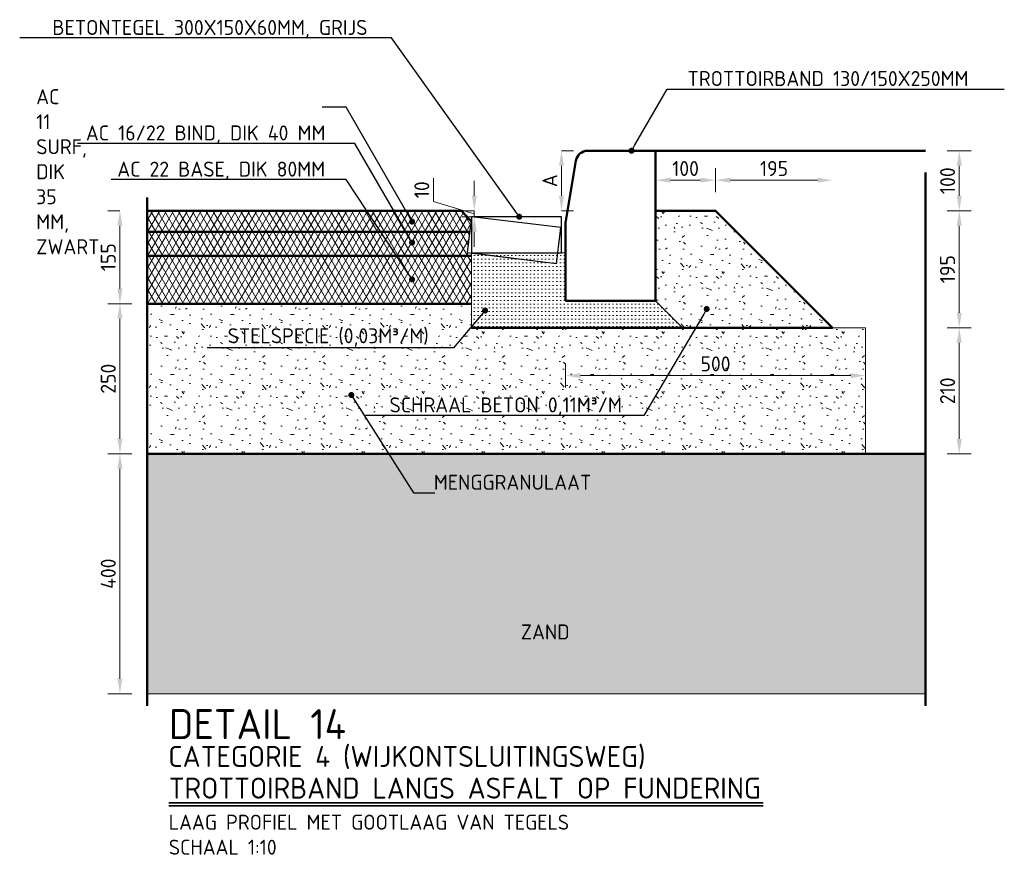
# Model space of a CAD drawing. Header units: metres. Extents: x 92403 to 95147, y 464428 to 465602.
# Tile 233 of 256: x 92591.81 to 92593.45, y 465105.42 to 465106.8. Entities that reach past the tile are written whole.
import ezdxf
from ezdxf import colors
from ezdxf.entities.mleader import LeaderData, LeaderLine
from ezdxf.math import Vec2, Vec3

# ---------------------------------------------------------------- set-up
doc = ezdxf.new("R2010")
doc.units = ezdxf.units.M
doc.linetypes.add('NLCS-HIDDEN', pattern=[4, 2, -2])
doc.linetypes.add('XX-PROJECTGRENS', pattern=[18, 12, -3, 0, -3])
doc.layers.get('0').update_dxf_attribs({"linetype": 'CONTINUOUS'})
doc.layers.get('Defpoints').update_dxf_attribs({"linetype": 'CONTINUOUS'})
for name, color, linetype, lineweight in [('N-WE-GW-GROND_ZAND-AD', 7, 'CONTINUOUS', 18), ('N-WE-GW-GROND_ZAND_CUNETZAND-AD-10', 7, 'CONTINUOUS', 18), ('N-WE-GW-GROND_ZAND_CUNETZAND-WERK-T25', 7, 'CONTINUOUS', 25), ('N-WE-KG-PROJECTGRENS-GD', 7, 'XX-PROJECTGRENS', 50), ('N-WE-VH-GOOT-GN', 170, 'NLCS-HIDDEN', 25), ('N-WE-VH-KANTOPSLUITING_TROTTOIRBAND_130 150-GD', 210, 'CONTINUOUS', 50), ('N-WE-VH-VERHARDING_ASFALT-AD-10', 252, 'CONTINUOUS', 18), ('N-WE-VH-VERHARDING_ASFALT-GD', 252, 'CONTINUOUS', 50), ('N-WE-VH-VERHARDING_ASFALT-T25', 7, 'CONTINUOUS', 25), ('N-WE-VH-VERHARDING_BETON-AD-10', 252, 'CONTINUOUS', 18), ('N-WE-VH-VERHARDING_BETON_SCHRAAL-GD', 252, 'CONTINUOUS', 50), ('N-WE-VH-VERHARDING_BETON_SCHRAAL-T25', 7, 'CONTINUOUS', 25), ('N-WE-VH-VERHARDING_FUNDERING-AD', 252, 'CONTINUOUS', 18), ('N-WE-VH-VERHARDING_FUNDERING-AD-10', 252, 'CONTINUOUS', 18), ('N-WE-VH-VERHARDING_TEGEL-GD', 252, 'CONTINUOUS', 50), ('X-XX-AL-TEKENBLAD_TITELBLOK-T25', 7, 'CONTINUOUS', 25), ('X-XX-AL-TEKENBLAD_TITELBLOK-T35', 50, 'CONTINUOUS', 35), ('X-XX-AL-TEKENBLAD_TITELBLOK-T50', 130, 'CONTINUOUS', 50), ('X-XX-AL-VERWIJZING_DETAIL-M', 7, 'CONTINUOUS', 18)]:
    doc.layers.add(name, color=color, linetype=linetype, lineweight=lineweight)
doc.styles.add('NLCS-ISO-ANNOTATIVE-T25', font='NLCS-ISO.ttf', dxfattribs={"height": 2.5})
doc.styles.add('NLCS-ISO-M10-T25', font='NLCS-ISO.ttf', dxfattribs={"height": 0.025})
doc.styles.add('NLCS-ISO-M10-T35', font='NLCS-ISO.ttf', dxfattribs={"height": 0.035})
doc.styles.add('NLCS-ISO-M10-T50', font='NLCS-ISO.ttf', dxfattribs={"height": 0.05})
doc.dimstyles.new('NLCS-M10-T25-PIJL_L2_H1', dxfattribs={"dimscale": 0.01, "dimtxt": 2.5, "dimasz": 2.5, "dimexe": 2, "dimexo": 2, "dimgap": 0.7, "dimtad": 1, "dimzin": 0, "dimdsep": 46, "dimtxsty": 'NLCS-ISO-M10-T25', "dimcen": 2.5, "dimdle": 2, "dimclrd": 256, "dimclre": 256, "dimclrt": 7, "dimadec": 1, "dimazin": 0, "dimtfac": 1, "dimtdec": 3, "dimtofl": 0, "dimtmove": 1, "dimatfit": 0, "dimfxl": 2, "dimfxlon": 1, "dimtfillclr": 256, "dimtolj": 1, "dimtzin": 0, "dimlwd": -1, "dimlwe": -1, "dimarcsym": 0})
pattern_1 = [(60, (2985.379468, 6084.488832), (-0.00866025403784, 0.005), []), (120, (2985.379468, 6084.488832), (-0.00866025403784, -0.005), [])]
pattern_2 = [(0, (2985.47447, 6084.55283), (0, 0.1), [0, -0.1]), (0, (2985.47547, 6084.51783), (0, 0.1), [0, -0.1]), (0, (2985.47847, 6084.57183), (0, 0.1), [0, -0.1]), (338.1986, (2985.426468, 6084.540832), (0.3000000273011, -0.0999999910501), [0.0107703, -0.5277462]), (216.8699, (2985.436468, 6084.536832), (0.29999999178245, 0.2000000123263), [0.005, -0.495]), (130.6013, (2985.432468, 6084.533832), (0.5000000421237, -0.59999990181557), [0.0092195, -0.9127349]), (206.5651, (2985.39947, 6084.52183), (-0.099999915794, -0.1000001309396), [0.0022361, -0.2213707]), (326.3099, (2985.397468, 6084.520832), (0.1999999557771, -0.1000001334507), [0.0036056, -0.3569496]), (108.4349, (2985.40047, 6084.518832), (-0.0999998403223, 0.2000000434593), [0.0031623, -0.3130655]), (225, (2985.46347, 6084.51183), (-2e-17, -0.100000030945), [0.0042426, -0.1371787]), (0, (2985.46047, 6084.50883), (0.1, 0.1), [0.006, -0.094]), (135, (2985.46647, 6084.50883), (-0.100000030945, 9e-18), [0.0042426, -0.1371787]), (251.5651, (2985.45147, 6084.575832), (0.0999998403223, 0.2000000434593), [0.0031623, -0.3130655]), (0, (2985.45047, 6084.57283), (0.1, 0.1), [0.005, -0.095]), (143.1301, (2985.455468, 6084.572832), (-0.29999999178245, 0.2000000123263), [0.005, -0.495]), (213.6901, (2985.398468, 6084.576832), (0.1999999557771, 0.1000001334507), [0.0036056, -0.3569496]), (341.5651, (2985.39547, 6084.574832), (-0.2000000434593, 0.0999998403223), [0.0063246, -0.3099032]), (126.8699, (2985.401468, 6084.572832), (0.2000000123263, -0.29999999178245), [0.005, -0.495]), (0, (2985.42747, 6084.57283), (0, 0.1), [0, -0.1]), (0, (2985.40047, 6084.54683), (0, 0.1), [0, -0.1]), (0, (2985.42847, 6084.50983), (0, 0.1), [0, -0.1]), (0, (2985.45547, 6084.54083), (0, 0.1), [0, -0.1]), (0, (2985.42647, 6084.55783), (0, 0.1), [0, -0.1]), (0, (2985.40447, 6084.56083), (0, 0.1), [0, -0.1]), (0, (2985.41347, 6084.55483), (0, 0.1), [0, -0.1]), (0, (2985.40947, 6084.53083), (0, 0.1), [0, -0.1]), (0, (2985.38547, 6084.53483), (0, 0.1), [0, -0.1]), (0, (2985.38647, 6084.55783), (0, 0.1), [0, -0.1]), (0, (2985.38347, 6084.57983), (0, 0.1), [0, -0.1]), (0, (2985.41447, 6084.58383), (0, 0.1), [0, -0.1]), (0, (2985.43647, 6084.58783), (0, 0.1), [0, -0.1]), (0, (2985.47147, 6084.58383), (0, 0.1), [0, -0.1]), (0, (2985.44747, 6084.55283), (0, 0.1), [0, -0.1]), (0, (2985.43747, 6084.57083), (0, 0.1), [0, -0.1]), (0, (2985.44547, 6084.52283), (0, 0.1), [0, -0.1]), (0, (2985.41547, 6084.51783), (0, 0.1), [0, -0.1]), (0, (2985.44547, 6084.49583), (0, 0.1), [0, -0.1]), (0, (2985.41247, 6084.50183), (0, 0.1), [0, -0.1]), (0, (2985.38047, 6084.49883), (0, 0.1), [0, -0.1]), (0, (2985.39247, 6084.49383), (0, 0.1), [0, -0.1]), (0, (2985.39347, 6084.50783), (0, 0.1), [0, -0.1]), (0, (2985.46047, 6084.49183), (0, 0.1), [0, -0.1]), (0, (2985.47247, 6084.53283), (0, 0.1), [0, -0.1]), (0, (2985.46747, 6084.56283), (0, 0.1), [0, -0.1]), (0, (2985.42147, 6084.49083), (0, 0.1), [0, -0.1])]

# ---------------------------------------------------------------- blocks, each defined once
blk = doc.blocks.new('*D591')
at = {"layer": 'Defpoints', "color": 0, "transparency": 16777216}
for p in [(92592.567, 465106.4821), (92592.567, 465106.4821), (92592.567, 465106.4721)]:
    blk.add_point(p, dxfattribs=at)
at = {"layer": 'X-XX-AL-VERWIJZING_DETAIL-M', "transparency": 16777216}
for p, q in [((92592.499, 465106.4975), (92592.499, 465106.5365)), ((92592.567, 465106.5071), (92592.567, 465106.5321)), ((92592.567, 465106.4771), (92592.499, 465106.4975)), ((92592.567, 465106.4821), (92592.547, 465106.4821)), ((92592.567, 465106.4721), (92592.547, 465106.4721)), ((92592.567, 465106.4721), (92592.567, 465106.4821)), ((92592.567, 465106.4471), (92592.567, 465106.4221))]:
    blk.add_line(p, q, dxfattribs=at)
for points in [[(92592.5628, 465106.5071), (92592.5711, 465106.5071), (92592.567, 465106.4821)], [(92592.5628, 465106.4471), (92592.5711, 465106.4471), (92592.567, 465106.4721)]]:
    blk.add_solid(points, dxfattribs=at)
at = {"layer": 'X-XX-AL-VERWIJZING_DETAIL-M', "color": 7, "transparency": 16777216, "insert": (92592.4795, 465106.517), "char_height": 0.025, "attachment_point": 5, "rotation": 90, "style": 'NLCS-ISO-M10-T25'}
blk.add_mtext('\\A1;10', dxfattribs=at)
blk = doc.blocks.new('*D592')
at = {"layer": 'Defpoints', "color": 0, "transparency": 16777216}
for p in [(92592.7124, 465106.5821), (92592.7124, 465106.5821), (92592.7124, 465106.4821)]:
    blk.add_point(p, dxfattribs=at)
at = {"layer": 'X-XX-AL-VERWIJZING_DETAIL-M', "transparency": 16777216}
for p, q in [((92592.7124, 465106.5821), (92592.7324, 465106.5821)), ((92592.7124, 465106.5071), (92592.7124, 465106.5571)), ((92592.7124, 465106.4821), (92592.7324, 465106.4821))]:
    blk.add_line(p, q, dxfattribs=at)
for points in [[(92592.7082, 465106.5571), (92592.7165, 465106.5571), (92592.7124, 465106.5821)], [(92592.7082, 465106.5071), (92592.7165, 465106.5071), (92592.7124, 465106.4821)]]:
    blk.add_solid(points, dxfattribs=at)
at = {"layer": 'X-XX-AL-VERWIJZING_DETAIL-M', "color": 7, "transparency": 16777216, "insert": (92592.6929, 465106.5321), "char_height": 0.025, "attachment_point": 5, "rotation": 90, "style": 'NLCS-ISO-M10-T25'}
blk.add_mtext('\\A1;A', dxfattribs=at)
blk = doc.blocks.new('*D593')
at = {"layer": 'Defpoints', "color": 0, "transparency": 16777216}
for p in [(92591.9763, 465106.4821), (92591.9763, 465106.4821), (92591.9763, 465106.3271)]:
    blk.add_point(p, dxfattribs=at)
at = {"layer": 'X-XX-AL-VERWIJZING_DETAIL-M', "transparency": 16777216}
for p, q in [((92591.9763, 465106.4821), (92591.9563, 465106.4821)), ((92591.9763, 465106.3521), (92591.9763, 465106.4571)), ((92591.9763, 465106.3271), (92591.9563, 465106.3271))]:
    blk.add_line(p, q, dxfattribs=at)
for points in [[(92591.9721, 465106.4571), (92591.9804, 465106.4571), (92591.9763, 465106.4821)], [(92591.9721, 465106.3521), (92591.9804, 465106.3521), (92591.9763, 465106.3271)]]:
    blk.add_solid(points, dxfattribs=at)
at = {"layer": 'X-XX-AL-VERWIJZING_DETAIL-M', "color": 7, "transparency": 16777216, "insert": (92591.9568, 465106.4046), "char_height": 0.025, "attachment_point": 5, "rotation": 90, "style": 'NLCS-ISO-M10-T25'}
blk.add_mtext('\\A1;155', dxfattribs=at)
blk = doc.blocks.new('*D594')
at = {"layer": 'Defpoints', "color": 0, "transparency": 16777216}
for p in [(92593.1442, 465106.2871), (92593.3755, 465106.2871), (92593.2191, 465106.0766)]:
    blk.add_point(p, dxfattribs=at)
at = {"layer": 'X-XX-AL-VERWIJZING_DETAIL-M', "transparency": 16777216}
for p, q in [((92593.3555, 465106.2871), (92593.3955, 465106.2871)), ((92593.3755, 465106.1016), (92593.3755, 465106.2621)), ((92593.3555, 465106.0766), (92593.3955, 465106.0766))]:
    blk.add_line(p, q, dxfattribs=at)
for points in [[(92593.3713, 465106.2621), (92593.3797, 465106.2621), (92593.3755, 465106.2871)], [(92593.3713, 465106.1016), (92593.3797, 465106.1016), (92593.3755, 465106.0766)]]:
    blk.add_solid(points, dxfattribs=at)
at = {"layer": 'X-XX-AL-VERWIJZING_DETAIL-M', "color": 7, "transparency": 16777216, "insert": (92593.356, 465106.1819), "char_height": 0.025, "attachment_point": 5, "rotation": 90, "style": 'NLCS-ISO-M10-T25'}
blk.add_mtext('\\A1;210', dxfattribs=at)
blk = doc.blocks.new('*D595')
at = {"layer": 'Defpoints', "color": 0, "transparency": 16777216}
for p in [(92592.9692, 465106.4821), (92593.3755, 465106.4821), (92593.1442, 465106.2871)]:
    blk.add_point(p, dxfattribs=at)
at = {"layer": 'X-XX-AL-VERWIJZING_DETAIL-M', "transparency": 16777216}
for p, q in [((92593.3555, 465106.4821), (92593.3955, 465106.4821)), ((92593.3755, 465106.3121), (92593.3755, 465106.4571)), ((92593.3555, 465106.2871), (92593.3955, 465106.2871))]:
    blk.add_line(p, q, dxfattribs=at)
for points in [[(92593.3713, 465106.4571), (92593.3797, 465106.4571), (92593.3755, 465106.4821)], [(92593.3713, 465106.3121), (92593.3797, 465106.3121), (92593.3755, 465106.2871)]]:
    blk.add_solid(points, dxfattribs=at)
at = {"layer": 'X-XX-AL-VERWIJZING_DETAIL-M', "color": 7, "transparency": 16777216, "insert": (92593.356, 465106.3846), "char_height": 0.025, "attachment_point": 5, "rotation": 90, "style": 'NLCS-ISO-M10-T25'}
blk.add_mtext('\\A1;195', dxfattribs=at)
blk = doc.blocks.new('*D596')
at = {"layer": 'Defpoints', "color": 0, "transparency": 16777216}
for p in [(92593.0192, 465106.5821), (92593.3755, 465106.5821), (92592.9692, 465106.4821)]:
    blk.add_point(p, dxfattribs=at)
at = {"layer": 'X-XX-AL-VERWIJZING_DETAIL-M', "transparency": 16777216}
for p, q in [((92593.3555, 465106.5821), (92593.3955, 465106.5821)), ((92593.3755, 465106.5071), (92593.3755, 465106.5571)), ((92593.3555, 465106.4821), (92593.3955, 465106.4821))]:
    blk.add_line(p, q, dxfattribs=at)
for points in [[(92593.3713, 465106.5571), (92593.3797, 465106.5571), (92593.3755, 465106.5821)], [(92593.3713, 465106.5071), (92593.3797, 465106.5071), (92593.3755, 465106.4821)]]:
    blk.add_solid(points, dxfattribs=at)
at = {"layer": 'X-XX-AL-VERWIJZING_DETAIL-M', "color": 7, "transparency": 16777216, "insert": (92593.356, 465106.5321), "char_height": 0.025, "attachment_point": 5, "rotation": 90, "style": 'NLCS-ISO-M10-T25'}
blk.add_mtext('\\A1;100', dxfattribs=at)
blk = doc.blocks.new('*D597')
at = {"layer": 'Defpoints', "color": 0, "transparency": 16777216}
for p in [(92593.1642, 465106.5329), (92592.9692, 465106.4821), (92593.1642, 465106.2871)]:
    blk.add_point(p, dxfattribs=at)
at = {"layer": 'X-XX-AL-VERWIJZING_DETAIL-M', "transparency": 16777216}
for p, q in [((92592.9692, 465106.5129), (92592.9692, 465106.5529)), ((92592.9942, 465106.5329), (92593.1392, 465106.5329))]:
    blk.add_line(p, q, dxfattribs=at)
for points in [[(92592.9942, 465106.5371), (92592.9942, 465106.5288), (92592.9692, 465106.5329)], [(92593.1392, 465106.5371), (92593.1392, 465106.5288), (92593.1642, 465106.5329)]]:
    blk.add_solid(points, dxfattribs=at)
at = {"layer": 'X-XX-AL-VERWIJZING_DETAIL-M', "color": 7, "transparency": 16777216, "insert": (92593.0667, 465106.5524), "char_height": 0.025, "attachment_point": 5, "style": 'NLCS-ISO-M10-T25'}
blk.add_mtext('\\A1;195', dxfattribs=at)
blk = doc.blocks.new('*D598')
at = {"layer": 'Defpoints', "color": 0, "transparency": 16777216}
for p in [(92591.9763, 465106.0771), (92591.9763, 465105.6771), (92592.0217, 465105.6771)]:
    blk.add_point(p, dxfattribs=at)
at = {"layer": 'X-XX-AL-VERWIJZING_DETAIL-M', "transparency": 16777216}
for p, q in [((92591.9763, 465106.0771), (92591.9963, 465106.0771)), ((92591.9763, 465106.0521), (92591.9763, 465105.7021)), ((92591.9963, 465105.6771), (92591.9563, 465105.6771))]:
    blk.add_line(p, q, dxfattribs=at)
for points in [[(92591.9721, 465106.0521), (92591.9804, 465106.0521), (92591.9763, 465106.0771)], [(92591.9721, 465105.7021), (92591.9804, 465105.7021), (92591.9763, 465105.6771)]]:
    blk.add_solid(points, dxfattribs=at)
at = {"layer": 'X-XX-AL-VERWIJZING_DETAIL-M', "color": 7, "transparency": 16777216, "insert": (92591.9568, 465105.8771), "char_height": 0.025, "attachment_point": 5, "rotation": 90, "style": 'NLCS-ISO-M10-T25'}
blk.add_mtext('\\A1;400', dxfattribs=at)
blk = doc.blocks.new('*D599')
at = {"layer": 'Defpoints', "color": 0, "transparency": 16777216}
for p in [(92592.9692, 465106.5329), (92592.8692, 465106.4821), (92592.9692, 465106.4821)]:
    blk.add_point(p, dxfattribs=at)
at = {"layer": 'X-XX-AL-VERWIJZING_DETAIL-M', "transparency": 16777216}
for p, q in [((92592.9692, 465106.5129), (92592.9692, 465106.5529)), ((92592.8942, 465106.5329), (92592.9442, 465106.5329))]:
    blk.add_line(p, q, dxfattribs=at)
for points in [[(92592.8942, 465106.5371), (92592.8942, 465106.5288), (92592.8692, 465106.5329)], [(92592.9442, 465106.5371), (92592.9442, 465106.5288), (92592.9692, 465106.5329)]]:
    blk.add_solid(points, dxfattribs=at)
at = {"layer": 'X-XX-AL-VERWIJZING_DETAIL-M', "color": 7, "transparency": 16777216, "insert": (92592.9192, 465106.5524), "char_height": 0.025, "attachment_point": 5, "style": 'NLCS-ISO-M10-T25'}
blk.add_mtext('\\A1;100', dxfattribs=at)
blk = doc.blocks.new('_Dot')
at = {"color": 0, "linetype": 'ByBlock', "lineweight": -2}
blk.add_line((-0.5, 0), (-1, 0), dxfattribs=at)
at = {"color": 0, "linetype": 'ByBlock', "const_width": 0.5}
blk.add_lwpolyline([(-0.25, 0, 1), (0.25, 0, 1)], format="xyb", close=True, dxfattribs=at)
blk = doc.blocks.new('*D804')
at = {"layer": 'Defpoints', "color": 0, "transparency": 16777216}
for p in [(92592.0217, 465106.3271), (92591.9763, 465106.0771), (92592.0217, 465106.0771)]:
    blk.add_point(p, dxfattribs=at)
at = {"layer": 'X-XX-AL-VERWIJZING_DETAIL-M', "transparency": 16777216}
for p, q in [((92591.9963, 465106.3271), (92591.9563, 465106.3271)), ((92591.9763, 465106.3021), (92591.9763, 465106.1021)), ((92591.9963, 465106.0771), (92591.9563, 465106.0771))]:
    blk.add_line(p, q, dxfattribs=at)
for points in [[(92591.9721, 465106.3021), (92591.9804, 465106.3021), (92591.9763, 465106.3271)], [(92591.9721, 465106.1021), (92591.9804, 465106.1021), (92591.9763, 465106.0771)]]:
    blk.add_solid(points, dxfattribs=at)
at = {"layer": 'X-XX-AL-VERWIJZING_DETAIL-M', "color": 7, "transparency": 16777216, "insert": (92591.9568, 465106.2021), "char_height": 0.025, "attachment_point": 5, "rotation": 90, "style": 'NLCS-ISO-M10-T25'}
blk.add_mtext('\\A1;250', dxfattribs=at)
blk = doc.blocks.new('*D744')
at = {"layer": 'Defpoints', "color": 0, "transparency": 16777216}
for p in [(92592.7192, 465106.3321), (92593.2192, 465106.2073), (92593.2192, 465106.187)]:
    blk.add_point(p, dxfattribs=at)
at = {"layer": 'X-XX-AL-VERWIJZING_DETAIL-M', "transparency": 16777216}
for p, q in [((92592.7192, 465106.2273), (92592.7192, 465106.1873)), ((92593.2192, 465106.207), (92593.2192, 465106.2273)), ((92592.7442, 465106.2073), (92593.1942, 465106.2073))]:
    blk.add_line(p, q, dxfattribs=at)
for points in [[(92592.7442, 465106.2114), (92592.7442, 465106.2031), (92592.7192, 465106.2073)], [(92593.1942, 465106.2114), (92593.1942, 465106.2031), (92593.2192, 465106.2073)]]:
    blk.add_solid(points, dxfattribs=at)
at = {"layer": 'X-XX-AL-VERWIJZING_DETAIL-M', "color": 7, "transparency": 16777216, "insert": (92592.9692, 465106.2268), "char_height": 0.025, "attachment_point": 5, "style": 'NLCS-ISO-M10-T25'}
blk.add_mtext('\\A1;500', dxfattribs=at)

msp = doc.modelspace()

# ---------------------------------------------------------------- hatches: boundary and pattern name
at = {"layer": 'N-WE-GW-GROND_ZAND_CUNETZAND-AD-10'}
h = msp.add_hatch(dxfattribs=at)
h.set_pattern_fill('AGW-GROND_ZAND_CUNETZAND', color=256, scale=0.01, pattern_type=2)
h.set_pattern_definition([(0, (2985.3794685, 6084.438832), (0.00625, 0.00625), [0, -0.0125])])
h.paths.add_polyline_path([(92593.319207, 465105.677063), (92593.31919, 465106.076605), (92592.021705, 465106.077063), (92592.02165, 465105.677063)])
at = {"layer": 'N-WE-VH-VERHARDING_ASFALT-AD-10'}
h = msp.add_hatch(dxfattribs=at)
h.set_pattern_fill('AVH-ASFALT', color=256, scale=0.01, pattern_type=2)
h.set_pattern_definition(pattern_1)
h.paths.add_polyline_path([(92592.54544, 465106.482063), (92592.02165, 465106.482063), (92592.02165, 465106.447063), (92592.559305, 465106.446963), (92592.561504, 465106.464951)])
h = msp.add_hatch(dxfattribs=at)
h.set_pattern_fill('AVH-ASFALT', color=256, scale=0.01, pattern_type=2)
h.set_pattern_definition(pattern_1)
h.paths.add_polyline_path([(92592.558513, 465106.407063), (92592.562059, 465106.411654), (92592.555091, 465106.412506), (92592.559305, 465106.446963), (92592.02165, 465106.447063), (92592.02165, 465106.407063)])
h = msp.add_hatch(dxfattribs=at)
h.set_pattern_fill('AVH-ASFALT', color=256, scale=0.01, pattern_type=2)
h.set_pattern_definition(pattern_1)
h.paths.add_polyline_path([(92592.02165, 465106.407063), (92592.02165, 465106.327063), (92592.562252, 465106.327063), (92592.562252, 465106.407063)])
at = {"layer": 'N-WE-VH-VERHARDING_BETON-AD-10'}
h = msp.add_hatch(dxfattribs=at)
h.set_pattern_fill('AVH-BETON_SCHRAAL', color=256, scale=0.01, pattern_type=2)
h.set_pattern_definition(pattern_2)
h.paths.add_polyline_path([(92593.119191, 465106.287063), (92593.164207, 465106.287063), (92592.969207, 465106.482063), (92592.869207, 465106.482063), (92592.869207, 465106.332063), (92592.914207, 465106.287063)])
at = {"layer": 'N-WE-VH-VERHARDING_FUNDERING-AD-10'}
h = msp.add_hatch(dxfattribs=at)
h.set_pattern_fill('AVH-FUNDERING_ZANDCEMENTSTAB', color=256, scale=0.01, pattern_type=2)
h.set_pattern_definition([(0, (2985.3794685, 6084.488832), (0.03125, 0.00625), [0, -0.00625])])
h.paths.add_polyline_path([(92592.562252, 465106.411719), (92592.562374, 465106.337686), (92592.562691, 465106.287063), (92592.914207, 465106.287063), (92592.869207, 465106.332063), (92592.719207, 465106.332063), (92592.71935, 465106.412062), (92592.707504, 465106.412062), (92592.640791, 465106.412063)])
h.paths.add_polyline_path([(92592.707504, 465106.412062), (92592.562516, 465106.412062), (92592.562252, 465106.411719), (92592.640791, 465106.412063)], flags=16)
h = msp.add_hatch(dxfattribs=at)
h.set_pattern_fill('AVH-FUNDERING_GRANULAAT', color=256, scale=0.01, pattern_type=2)
h.set_pattern_definition(pattern_2)
h.paths.add_polyline_path([(92593.219207, 465106.076641), (92593.219013, 465106.287063), (92592.562252, 465106.287063), (92592.562252, 465106.327063), (92592.021654, 465106.327063), (92592.02165, 465106.077063)])

# ---------------------------------------------------------------- linework, layer by layer
at = {"layer": 'N-WE-GW-GROND_ZAND-AD'}
msp.add_lwpolyline([(92592.02165, 465105.677063), (92593.319207, 465105.677063)], dxfattribs=at)
at = {"layer": 'N-WE-KG-PROJECTGRENS-GD'}
for p, q in [((92593.319207, 465105.657063), (92593.319207, 465106.545679)), ((92592.02165, 465106.504306), (92592.02165, 465105.657063))]:
    msp.add_line(p, q, dxfattribs=at)
at = {"layer": 'N-WE-VH-GOOT-GN', "flags": 128}
msp.add_lwpolyline([(92592.555091, 465106.412506), (92592.703982, 465106.394299), (92592.710051, 465106.44393), (92592.711265, 465106.453856), (92592.562374, 465106.472063)], close=True, dxfattribs=at)
at = {"layer": 'N-WE-VH-GOOT-GN', "linetype": 'Continuous', "flags": 128}
msp.add_lwpolyline([(92592.562371, 465106.462063), (92592.562359, 465106.412063), (92592.712359, 465106.412024), (92592.712371, 465106.462024), (92592.712374, 465106.472024), (92592.562374, 465106.472063)], close=True, dxfattribs=at)
at = {"layer": 'N-WE-VH-KANTOPSLUITING_TROTTOIRBAND_130 150-GD'}
msp.add_lwpolyline([(92592.719207, 465106.332063), (92592.719207, 465106.462063), (92592.736422, 465106.565351, -0.36662937), (92592.75615, 465106.582063), (92592.869207, 465106.582063), (92592.869207, 465106.332063)], format="xyb", close=True, dxfattribs=at)
at = {"layer": 'N-WE-VH-VERHARDING_ASFALT-GD'}
msp.add_line((92592.561504, 465106.464951), (92592.54544, 465106.482063), dxfattribs=at)
for points in [[(92592.02165, 465106.482063), (92592.54544, 465106.482063)], [(92592.02165, 465106.447063), (92592.559305, 465106.446963)], [(92592.02165, 465106.407063), (92592.562252, 465106.407063)], [(92592.02165, 465106.327063), (92592.562252, 465106.327063)]]:
    msp.add_lwpolyline(points, dxfattribs=at)
at = {"layer": 'N-WE-VH-VERHARDING_BETON_SCHRAAL-GD'}
for points in [[(92592.869207, 465106.482063), (92592.969207, 465106.482063), (92593.164207, 465106.287063), (92593.164207, 465106.287063), (92593.144207, 465106.287063), (92592.562252, 465106.287063)], [(92593.31919, 465106.076605), (92592.021633, 465106.077063)]]:
    msp.add_lwpolyline(points, dxfattribs=at)
at = {"layer": 'N-WE-VH-VERHARDING_FUNDERING-AD', "flags": 128}
for points in [[(92593.119147, 465106.287063), (92593.219207, 465106.287063)], [(92593.219207, 465106.076332), (92593.219207, 465106.287063)]]:
    msp.add_lwpolyline(points, dxfattribs=at)
at = {"layer": 'N-WE-VH-VERHARDING_FUNDERING-AD-10'}
msp.add_lwpolyline([(92592.562252, 465106.411719), (92592.562252, 465106.382062), (92592.562252, 465106.287063), (92592.914207, 465106.287063), (92592.869207, 465106.332063), (92592.719204, 465106.332063), (92592.71935, 465106.412062), (92592.70615, 465106.412026), (92592.703984, 465106.394316)], close=True, dxfattribs=at)
at = {"layer": 'N-WE-VH-VERHARDING_TEGEL-GD', "flags": 128}
msp.add_lwpolyline([(92592.869207, 465106.582063), (92593.319207, 465106.582063)], dxfattribs=at)
at = {"layer": 'X-XX-AL-TEKENBLAD_TITELBLOK-T35'}
for p, q in [((92592.057742, 465105.495367), (92593.048868, 465105.495367)), ((92592.057742, 465105.490367), (92593.048868, 465105.490367))]:
    msp.add_line(p, q, dxfattribs=at)

# ---------------------------------------------------------------- texts
at = {"layer": 'N-WE-GW-GROND_ZAND_CUNETZAND-WERK-T25', "insert": (92592.644484, 465105.767508), "char_height": 0.025, "attachment_point": 7, "style": 'NLCS-ISO-ANNOTATIVE-T25'}
msp.add_mtext('ZAND', dxfattribs=at)
at = {"layer": 'X-XX-AL-TEKENBLAD_TITELBLOK-T25', "insert": (92592.057742, 465105.408715), "char_height": 0.025, "attachment_point": 7, "style": 'NLCS-ISO-M10-T25'}
msp.add_mtext('LAAG PROFIEL MET GOOTLAAG VAN TEGELS\\PSCHAAL 1:10', dxfattribs=at)
at = {"layer": 'X-XX-AL-TEKENBLAD_TITELBLOK-T35', "char_height": 0.035, "width": 1.298086, "attachment_point": 7, "style": 'NLCS-ISO-M10-T35'}
for s, insert in [('CATEGORIE 4 (WIJKONTSLUITINGSWEG)', (92592.056874, 465105.5516)), ('TROTTOIRBAND LANGS ASFALT OP FUNDERING', (92592.057742, 465105.502142))]:
    msp.add_mtext(s, dxfattribs=dict(at, insert=insert))
at = {"layer": 'X-XX-AL-TEKENBLAD_TITELBLOK-T50', "insert": (92592.057742, 465105.60131), "char_height": 0.05, "width": 1.298086, "attachment_point": 7, "style": 'NLCS-ISO-M10-T50'}
msp.add_mtext('DETAIL 14', dxfattribs=at)

# ---------------------------------------------------------------- dimensions: what is measured, and where the dimension line sits
at = {"layer": 'X-XX-AL-VERWIJZING_DETAIL-M'}
dim = msp.add_linear_dim(base=(92592.712374, 465106.582063), p1=(92592.712374, 465106.482063), p2=(92592.712374, 465106.582063), angle=90, text='A', dimstyle='NLCS-M10-T25-PIJL_L2_H1', override={"dimdec": 0, "dimlfac": 1000}, dxfattribs=at)
dim.commit()
dim.dimension.update_dxf_attribs({"geometry": '*D592', "text_midpoint": (92592.692874, 465106.532063)})
for base, p1, p2, override, picture, middle in [((92592.969207, 465106.53293), (92592.869207, 465106.482063), (92592.969207, 465106.482063), {"dimdec": 0, "dimlfac": 1000, "dimse1": 1}, '*D599', (92592.919207, 465106.55243)), ((92593.164207, 465106.53293), (92592.969207, 465106.482063), (92593.164207, 465106.287063), {"dimdec": 0, "dimlfac": 1000, "dimse2": 1}, '*D597', (92593.066707, 465106.55243)), ((92593.219207, 465106.207278), (92592.719207, 465106.332063), (92593.219207, 465106.186992), {"dimdec": 0, "dimlfac": 1000}, '*D744', (92592.969207, 465106.226778))]:
    dim = msp.add_linear_dim(base=base, p1=p1, p2=p2, dimstyle='NLCS-M10-T25-PIJL_L2_H1', override=override, dxfattribs=at)
    dim.commit()
    dim.dimension.update_dxf_attribs({"geometry": picture, "text_midpoint": middle})
for base, p1, p2, picture, middle in [((92593.375497, 465106.582063), (92592.969207, 465106.482063), (92593.019207, 465106.582063), '*D596', (92593.355997, 465106.532063)), ((92592.566968, 465106.482063), (92592.566968, 465106.472063), (92592.566968, 465106.482063), '*D591', (92592.479468, 465106.504463)), ((92591.976266, 465106.482063), (92591.976266, 465106.327063), (92591.976266, 465106.482063), '*D593', (92591.956766, 465106.404563)), ((92593.375497, 465106.482063), (92593.144207, 465106.287063), (92592.969207, 465106.482063), '*D595', (92593.355997, 465106.384563)), ((92591.976266, 465106.077063), (92592.02165, 465106.327063), (92592.02165, 465106.077063), '*D804', (92591.956766, 465106.202063)), ((92593.375497, 465106.287063), (92593.21913, 465106.076641), (92593.144207, 465106.287063), '*D594', (92593.355997, 465106.181852)), ((92591.976266, 465105.677063), (92591.976266, 465106.077063), (92592.02165, 465105.677063), '*D598', (92591.956766, 465105.877063))]:
    dim = msp.add_linear_dim(base=base, p1=p1, p2=p2, angle=90, dimstyle='NLCS-M10-T25-PIJL_L2_H1', override={"dimdec": 0, "dimlfac": 1000}, dxfattribs=at)
    dim.commit()
    dim.dimension.update_dxf_attribs({"geometry": picture, "text_midpoint": middle})

# ---------------------------------------------------------------- leaders
at = {"layer": 'N-WE-VH-VERHARDING_ASFALT-T25', "linetype": 'ByBlock'}
ml = msp.add_multileader_mtext('Standard', dxfattribs=at)
ml.set_content('BETONTEGEL 300X150X60MM, GRIJS', color=7, style='NLCS-ISO-M10-T25')
ml.set_leader_properties(color=256, lineweight=-1)
ml.set_arrow_properties(name='DOT')
ml.build(insert=Vec2(0, 0))
ml.multileader.update_dxf_attribs({"text_left_attachment_type": 5, "text_right_attachment_type": 5, "dogleg_length": 2.5, "arrow_head_size": 0.01, "scale": 0.01})
ctx = ml.context
ctx.base_point, ctx.scale, ctx.char_height, ctx.arrow_head_size, ctx.landing_gap_size, ctx.plane_origin = Vec3(92591.854617, 465106.769999), 0.01, 0.025, 0.01, 0.009, Vec3(92592.641937, 465106.472063)
ctx.left_attachment, ctx.right_attachment = 5, 5
notes = []
notes.append((ctx, [(0, (1, 1, 0), (92592.428867, 465106.769999), (-1, 0), 0.025, [(0, [(92592.641937, 465106.472063)], 0, [])])]))
ctx.mtext.insert, ctx.mtext.flow_direction = Vec3(92591.863617, 465106.799999), 5
ml = msp.add_multileader_mtext('Standard', dxfattribs=at)
ml.set_content('TROTTOIRBAND 130/150X250MM', color=7, style='NLCS-ISO-M10-T25')
ml.set_leader_properties(color=256, lineweight=-1)
ml.set_arrow_properties(name='DOT')
ml.build(insert=Vec2(0, 0))
ml.multileader.update_dxf_attribs({"text_left_attachment_type": 5, "text_right_attachment_type": 5, "dogleg_length": 2.5, "arrow_head_size": 0.01, "scale": 0.01})
ctx = ml.context
ctx.base_point, ctx.scale, ctx.char_height, ctx.arrow_head_size, ctx.landing_gap_size, ctx.plane_origin = Vec3(92592.913586, 465106.684909), 0.01, 0.025, 0.01, 0.009, Vec3(92592.829207, 465106.582063)
ctx.left_attachment, ctx.right_attachment = 5, 5
notes.append((ctx, [(0, (1, 1, 0), (92592.888586, 465106.684909), (1, 0), 0.025, [(0, [(92592.829207, 465106.582063)], 0, [])])]))
ctx.mtext.insert, ctx.mtext.flow_direction = Vec3(92592.922586, 465106.714909), 5
ml = msp.add_multileader_mtext('Standard', dxfattribs=at)
ml.set_content('\\A1;AC 11 SURF, DIK 35 MM, ZWART', color=7, style='NLCS-ISO-M10-T25')
ml.set_leader_properties(color=256, lineweight=-1)
ml.set_arrow_properties(name='DOT')
ml.build(insert=Vec2(0, 0))
ml.multileader.update_dxf_attribs({"text_left_attachment_type": 5, "text_right_attachment_type": 5, "dogleg_length": 0.025, "arrow_head_size": 0.01, "scale": 0.01})
ctx = ml.context
ctx.base_point, ctx.scale, ctx.char_height, ctx.arrow_head_size, ctx.landing_gap_size, ctx.plane_origin = Vec3(92591.827693, 465106.654577), 0.01, 0.025, 0.01, 0.009, Vec3(92592.463265, 465106.463925)
ctx.left_attachment, ctx.right_attachment = 5, 5
notes.append((ctx, [(0, (1, 1, 0), (92592.353193, 465106.654577), (-1, 0), 0.025, [(0, [(92592.463265, 465106.463925)], 0, [])])]))
ctx.mtext.insert, ctx.mtext.width, ctx.mtext.flow_direction = Vec3(92591.836693, 465106.684577), 0.58795303, 5
ml = msp.add_multileader_mtext('Standard', dxfattribs=at)
ml.set_content('\\A1;AC 16/22 BIND, DIK 40 MM', color=7, style='NLCS-ISO-M10-T25')
ml.set_leader_properties(color=256, lineweight=-1)
ml.set_arrow_properties(name='DOT')
ml.build(insert=Vec2(0, 0))
ml.multileader.update_dxf_attribs({"text_left_attachment_type": 5, "text_right_attachment_type": 5, "dogleg_length": 0.025, "arrow_head_size": 0.01, "scale": 0.01})
ctx = ml.context
ctx.base_point, ctx.scale, ctx.char_height, ctx.arrow_head_size, ctx.landing_gap_size, ctx.plane_origin = Vec3(92591.910488, 465106.594218), 0.01, 0.025, 0.01, 0.009, Vec3(92592.463265, 465106.429079)
ctx.left_attachment, ctx.right_attachment = 5, 5
notes.append((ctx, [(0, (1, 1, 0), (92592.367922, 465106.594218), (-1, 0), 0.040684, [(0, [(92592.463265, 465106.429079)], 0, [])])]))
ctx.mtext.insert, ctx.mtext.flow_direction = Vec3(92591.919488, 465106.624218), 5
ml = msp.add_multileader_mtext('Standard', dxfattribs=at)
ml.set_content('AC 22 BASE, DIK 80MM', color=7, style='NLCS-ISO-M10-T25')
ml.set_leader_properties(color=256, lineweight=-1)
ml.set_arrow_properties(name='DOT')
ml.build(insert=Vec2(0, 0))
ml.multileader.update_dxf_attribs({"text_left_attachment_type": 5, "text_right_attachment_type": 5, "dogleg_length": 0.025, "arrow_head_size": 0.01, "scale": 0.01})
ctx = ml.context
ctx.base_point, ctx.scale, ctx.char_height, ctx.arrow_head_size, ctx.landing_gap_size, ctx.plane_origin = Vec3(92591.962856, 465106.533859), 0.01, 0.025, 0.01, 0.009, Vec3(92592.463265, 465106.343208)
ctx.left_attachment, ctx.right_attachment = 5, 5
notes.append((ctx, [(0, (1, 1, 0), (92592.353193, 465106.533859), (-1, 0), 0.026087, [(0, [(92592.463265, 465106.367577)], 0, [])])]))
ctx.mtext.insert, ctx.mtext.flow_direction = Vec3(92591.971856, 465106.563859), 5
ml = msp.add_multileader_mtext('Standard', dxfattribs=at)
ml.set_content('\\A1;SCHRAAL BETON 0,11M³/M', color=7, style='NLCS-ISO-M10-T25')
ml.set_leader_properties(color=256, lineweight=-1)
ml.set_arrow_properties(name='DOT')
ml.build(insert=Vec2(0, 0))
ml.multileader.update_dxf_attribs({"text_left_attachment_type": 5, "text_right_attachment_type": 5, "dogleg_length": 2.5, "arrow_head_size": 0.01, "scale": 0.01})
ctx = ml.context
ctx.base_point, ctx.scale, ctx.char_height, ctx.arrow_head_size, ctx.landing_gap_size, ctx.plane_origin = Vec3(92592.416671, 465106.140919), 0.01, 0.025, 0.01, 0.009, Vec3(92592.308854, 465106.284364)
ctx.left_attachment, ctx.right_attachment = 5, 5
notes.append((ctx, [(1, (1, 1, 0), (92592.849671, 465106.140919), (-1, 0), 0.025, [(0, [(92592.954492, 465106.318219)], 0, [])])]))
ctx.mtext.insert, ctx.mtext.flow_direction = Vec3(92592.425671, 465106.170919), 5
ml = msp.add_multileader_mtext('Standard', dxfattribs=at)
ml.set_content('\\A1;MENGGRANULAAT', color=7, style='NLCS-ISO-M10-T25')
ml.set_leader_properties(color=256, lineweight=-1)
ml.set_arrow_properties(name='DOT')
ml.build(insert=Vec2(0, 0))
ml.multileader.update_dxf_attribs({"text_left_attachment_type": 5, "text_right_attachment_type": 5, "dogleg_length": 2.5, "arrow_head_size": 0.01, "scale": 0.01})
ctx = ml.context
ctx.base_point, ctx.scale, ctx.char_height, ctx.arrow_head_size, ctx.landing_gap_size, ctx.plane_origin = Vec3(92592.490568, 465106.011952), 0.01, 0.025, 0.01, 0.009, Vec3(92592.424003, 465106.091613)
ctx.left_attachment, ctx.right_attachment = 5, 5
notes.append((ctx, [(0, (1, 1, 0), (92592.465568, 465106.011952), (1, 0), 0.025, [(0, [(92592.362053, 465106.174924)], 0, [])])]))
ctx.mtext.insert, ctx.mtext.width, ctx.mtext.flow_direction = Vec3(92592.499568, 465106.041952), 0.1621496, 5
at = {"layer": 'N-WE-VH-VERHARDING_BETON_SCHRAAL-T25', "linetype": 'ByBlock'}
ml = msp.add_multileader_mtext('Standard', dxfattribs=at)
ml.set_content('\\A1;STELSPECIE (0,03M³/M)', color=7, style='NLCS-ISO-M10-T25')
ml.set_leader_properties(color=256, lineweight=-1)
ml.set_arrow_properties(name='DOT')
ml.build(insert=Vec2(0, 0))
ml.multileader.update_dxf_attribs({"text_left_attachment_type": 5, "text_right_attachment_type": 5, "dogleg_length": 0.025, "arrow_head_size": 0.01, "scale": 0.01})
ctx = ml.context
ctx.base_point, ctx.scale, ctx.char_height, ctx.arrow_head_size, ctx.landing_gap_size, ctx.plane_origin = Vec3(92592.146837, 465106.253618), 0.01, 0.025, 0.01, 0.009, Vec3(92592.629144, 465106.397063)
ctx.left_attachment, ctx.right_attachment = 5, 5
notes.append((ctx, [(1, (1, 1, 0), (92592.532337, 465106.253618), (-1, 0), 0.025, [(0, [(92592.585081, 465106.315718)], 0, [])])]))
ctx.mtext.insert, ctx.mtext.flow_direction = Vec3(92592.155837, 465106.286118), 5
for ctx, leaders in notes:
    for number, flags, end, landing, length, lines in leaders:
        leader = LeaderData()
        leader.index, (leader.has_last_leader_line, leader.has_dogleg_vector, leader.attachment_direction) = number, flags
        leader.last_leader_point, leader.dogleg_vector, leader.dogleg_length = Vec3(end), Vec3(landing), length
        for number, points, colour, breaks in lines:
            line = LeaderLine()
            line.index, line.vertices, line.color, line.breaks = number, Vec3.list(points), colors.encode_raw_color(colour), breaks
            leader.lines.append(line)
        ctx.leaders.append(leader)

doc.saveas('drawing.dxf')
